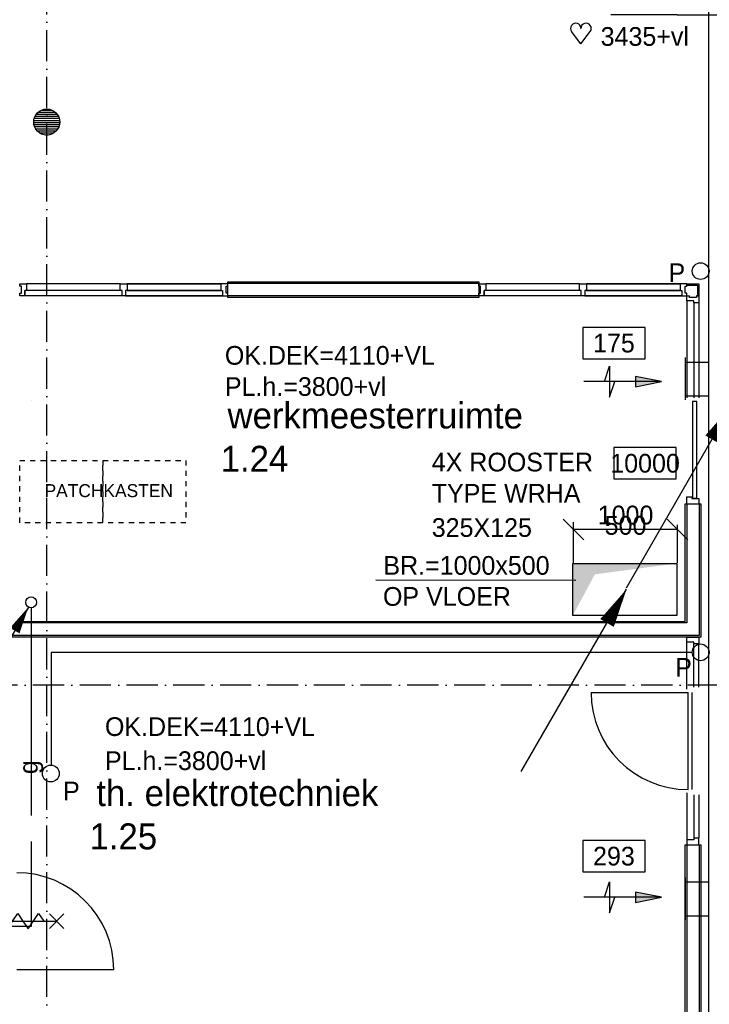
# Model space of a CAD drawing. Extents: x -41378 to 114803, y -24080 to 82188.
# Tile 60 of 137: x 16431 to 23066, y 57759 to 67233. Entities that reach past the tile are written whole.
import ezdxf
from ezdxf.enums import TextEntityAlignment as Align

# ---------------------------------------------------------------- set-up
doc = ezdxf.new("R2010")
doc.units = 0
doc.header["$LTSCALE"] = 50
for name, pattern in [('2322134', [45, 40, -5]), ('DASHDOT', [9, 6, -1.5, 0, -1.5]), ('HIDDEN', [2, 1, -1])]:
    doc.linetypes.add(name, pattern=pattern)
doc.layers.get('0').update_dxf_attribs({"linetype": 'CONTINUOUS'})
doc.layers.get('DEFPOINTS').update_dxf_attribs({"linetype": 'CONTINUOUS'})
for name, color, linetype in [('AL$1----_ALGEMEEN', 7, 'CONTINUOUS'), ('AL$7----_STRAMIEN', 1, 'DASHDOT'), ('AL22----_BINNENWAND', 7, 'CONTINUOUS'), ('AL28----_KONSTRUKTIE', 3, 'CONTINUOUS'), ('AL31----_BUITENKOZ', 7, 'CONTINUOUS'), ('AL32----_BINNENKOZ', 7, 'CONTINUOUS'), ('AL32----_DRAAIR', 7, 'CONTINUOUS'), ('AL32----_DRAAIRICHTING', 1, 'CONTINUOUS'), ('AL65----_BEVEILIGING', 7, 'CONTINUOUS'), ('ALXAA---_GEWBETON', 12, 'CONTINUOUS'), ('BL$4----', 7, 'CONTINUOUS'), ('BOUW', 8, 'CONTINUOUS'), ('WL$1----', 3, 'CONTINUOUS'), ('WL541---', 4, 'CONTINUOUS'), ('WL570---', 3, 'CONTINUOUS'), ('WL570---_RETOUR', 3, 'CONTINUOUS'), ('WL570---_TOEVOER', 3, 'CONTINUOUS'), ('WM541---', 1, 'CONTINUOUS'), ('WM5502--', 1, 'CONTINUOUS'), ('WM561---', 1, 'CONTINUOUS'), ('WM570---', 1, 'CONTINUOUS')]:
    doc.layers.add(name, color=color, linetype=linetype)
doc.layers.get('0').freeze()
doc.styles.add('BURO-018', font='BUROFONT.shx', dxfattribs={"height": 90})
doc.styles.add('BURO-025', font='BUROFONT.shx', dxfattribs={"height": 250})
doc.dimstyles.new('CEES', dxfattribs={"dimscale": 100, "dimtxt": 3, "dimasz": 3, "dimexe": 1, "dimexo": 1, "dimgap": 1.5, "dimtad": 0, "dimdec": 0, "dimzin": 0, "dimtxsty": 'BURO-018', "dimcen": -3, "dimdle": 1.25, "dimclrd": 1, "dimclre": 1, "dimclrt": 1, "dimazin": 3, "dimtfac": 0.75, "dimtdec": 0, "dimtofl": 0, "dimtmove": 0, "dimatfit": 3, "dimtvp": 1.5, "dimtolj": 1, "dimtzin": 0})

# ---------------------------------------------------------------- blocks, each defined once
blk = doc.blocks.new('LU-PIJL1')
at = {"color": 0, "linetype": 'CONTINUOUS'}
blk.add_line((0, 0), (10.125, 17.537), dxfattribs=at)
blk.add_lwpolyline([(10.125, 17.537, 0, 1.5, 0), (8.25, 14.289, 1.5, 1.5, 0)], format="xyseb", dxfattribs=at)
blk = doc.blocks.new('LU-ORND')
at = {"color": 0, "linetype": 'CONTINUOUS'}
for p, q in [((-3, 1.5), (-3, -1.5)), ((3, 1.5), (-3, 1.5)), ((3, -1.5), (3, 1.5)), ((-3, -1.5), (3, -1.5))]:
    blk.add_line(p, q, dxfattribs=at)
blk = doc.blocks.new('LU-1D-K-276')
at = {"color": 0, "linetype": 'CONTINUOUS'}
blk.add_line((-0.5, -315), (0.5, -315), dxfattribs=at)
blk = doc.blocks.new('LU-PIJL6')
at = {"color": 0, "linetype": 'CONTINUOUS'}
for p, q in [((-5, -1.5), (-5, 1.5)), ((-5, 1.5), (-4.5, 0)), ((0, 0), (-7.5, 0)), ((-5.5, 0), (-5, -1.5)), ((-2.5, -0.5), (-2.5, 0.5)), ((-2.5, 0.5), (0, 0)), ((0, 0), (-2.5, -0.5))]:
    blk.add_line(p, q, dxfattribs=at)
blk.add_solid([(-2.5, 0.5), (-2.5, -0.5), (0, 0)], dxfattribs=at)
blk = doc.blocks.new('*U124', base_point=(23372.6, 67279.3))
at = {"layer": 'WM570---', "linetype": 'CONTINUOUS'}
for p, q in [((23272.9, 67379), (23472.3, 67179.6)), ((22757.6, 67279.3), (22117.7, 67279.3)), ((22757.6, 67279.3), (23472.6, 67279.3))]:
    blk.add_line(p, q, dxfattribs=at)
at = {"layer": 'WM570---', "linetype": 'CONTINUOUS', "style": 'BURO-018'}
blk.add_text('%%c630', height=180, dxfattribs=at).set_placement((22657.6, 67329.3), align=Align.RIGHT)
blk = doc.blocks.new('LU-2D-K-145')
at = {"color": 0, "linetype": 'CONTINUOUS'}
for p, q in [((-0.5, 162.5), (0.5, 162.5)), ((-0.5, -162.5), (0.5, -162.5))]:
    blk.add_line(p, q, dxfattribs=at)
blk = doc.blocks.new('HART')
at = {"color": 1}
for q in [(-39.7, 52.4), (39.7, 52.4)]:
    blk.add_line((0, 0), q, dxfattribs=at)
for centre, start, end in [((-22.1, 65.7), 0, 217.1867), ((22.1, 65.7), 322.8133, 180)]:
    blk.add_arc(centre, 22.1, start, end, dxfattribs=at)
blk = doc.blocks.new('*D449')
at = {"color": 1, "linetype": 'BYBLOCK'}
for p, q in [((22257.1, 61293.3), (21131.5, 61293.3)), ((21231.5, 59088.9), (21231.5, 60993.3)), ((22257.1, 58788.9), (21131.5, 58788.9))]:
    blk.add_line(p, q, dxfattribs=at)
for points in [[(21181.5, 60993.3), (21281.5, 60993.3), (21231.5, 61293.3)], [(21181.5, 59088.9), (21281.5, 59088.9), (21231.5, 58788.9)]]:
    blk.add_solid(points, dxfattribs=at)
at = {"layer": 'DEFPOINTS', "color": 0, "linetype": 'BYBLOCK'}
for p in [(21231.5, 61293.3), (22357.1, 61293.3), (22357.1, 58788.9)]:
    blk.add_point(p, dxfattribs=at)
at = {"color": 1, "linetype": 'BYBLOCK', "insert": (20954.1, 60041.1), "char_height": 180, "attachment_point": 5, "rotation": 90, "style": 'BURO-018'}
blk.add_mtext('\\A1;2500', dxfattribs=at)
blk = doc.blocks.new('LU-2-KIZ')
at = {"color": 0, "linetype": 'CONTINUOUS'}
for p, q in [((-0.5, 0.5), (0.5, 0.5)), ((-0.5, -0.5), (-0.5, 0.5)), ((0.5, 0.5), (0.5, -0.5)), ((0.5, -0.5), (-0.5, -0.5))]:
    blk.add_line(p, q, dxfattribs=at)
for points in [[(-0.5, 0.5), (-0.2887, 0.2887), (0.5, 0.5)], [(-0.5, 0.5), (-0.2887, 0.2887), (-0.5, -0.5)]]:
    blk.add_solid(points, dxfattribs=at)
blk = doc.blocks.new('*U479', base_point=(21871.6, 61751.8))
at = {"layer": 'WM570---', "linetype": 'CONTINUOUS'}
for p, q in [((21971.3, 62351.5), (21771.9, 62152.1)), ((21871.6, 62251.8), (21871.6, 61251.8)), ((21971.3, 61351.5), (21771.9, 61152.1))]:
    blk.add_line(p, q, dxfattribs=at)
at = {"layer": 'WM570---', "linetype": 'CONTINUOUS', "style": 'BURO-018'}
for s, p in [('1000', (21821.6, 61751.8)), ('500', (21921.6, 61751.8))]:
    blk.add_text(s, height=180, rotation=90, dxfattribs=at).set_placement(p, align=Align.CENTER)
blk = doc.blocks.new('LDV4')
at = {"color": 0, "linetype": 'CONTINUOUS'}
for p, q in [((-0.25, -0.433), (-2.5, -4.33)), ((-4.5, -7.794), (-6.75, -11.691))]:
    blk.add_line(p, q, dxfattribs=at)
blk.add_lwpolyline([(-0.25, -0.433, 0, 1, 0), (-1.5, -2.598, 1, 1, 0)], format="xyseb", dxfattribs=at)
blk.add_circle((0, 0), 0.5, dxfattribs=at)
at = {"color": 0, "linetype": 'CONTINUOUS', "style": 'BURO-018'}
blk.add_attdef('LD_TEXT1', text='', height=1.8, dxfattribs=at).set_placement((-3.5, -6.062), align=Align.MIDDLE)
blk = doc.blocks.new('2322134-8')
at = {"layer": 'WM541---', "color": 0, "linetype": '2322134', "style": 'BURO-018'}
blk.add_text('g', height=180, rotation=90, dxfattribs=at).set_placement((16541, 60041.1), align=Align.MIDDLE)

msp = doc.modelspace()

# ---------------------------------------------------------------- linework, layer by layer
at = {"layer": 'AL$1----_ALGEMEEN', "color": 8}
msp.add_line((16541, 63568.7), (16541, 63568.7), dxfattribs=at)
at = {"layer": 'AL$1----_ALGEMEEN', "color": 8, "linetype": 'HIDDEN'}
for p, q in [((16431, 62393.3), (16431, 62993.3)), ((16431, 62993.3), (17231, 62993.3)), ((17231, 62393.3), (17231, 62993.3)), ((17231, 62993.3), (18031, 62993.3)), ((17231, 62993.3), (17231, 62393.3)), ((18031, 62993.3), (18031, 62393.3)), ((17231, 62393.3), (16431, 62393.3)), ((18031, 62393.3), (17231, 62393.3))]:
    msp.add_line(p, q, dxfattribs=at)
at = {"layer": 'AL$7----_STRAMIEN', "color": 1}
for p, q in [((16691, 41627.3), (16691, 80064.7)), ((51066.4, 60830.8), (15111.6, 60830.8))]:
    msp.add_line(p, q, dxfattribs=at)
at = {"layer": 'AL22----_BINNENWAND', "color": 8}
for p, q in [((18432.5, 64560.8), (18432.5, 64710.8)), ((18432.5, 64710.8), (20849.5, 64710.8)), ((20849.5, 64710.8), (20849.5, 64560.8)), ((20849.5, 64560.8), (18432.5, 64560.8)), ((22833, 61443.3), (22833, 62576.3)), ((22833, 62576.3), (22983, 62576.3)), ((22983, 62576.3), (22983, 61293.3)), ((16431, 61443.3), (22833, 61443.3)), ((22983, 61293.3), (16281, 61293.3)), ((22833, 52873), (22833, 59292.5)), ((22833, 59292.5), (22983, 59292.5)), ((22983, 59292.5), (22983, 52873))]:
    msp.add_line(p, q, dxfattribs=at)
at = {"layer": 'AL22----_BINNENWAND', "color": 8, "linetype": 'CONTINUOUS'}
for p, q in [((20849.5, 64695.8), (18432.5, 64695.8)), ((20849.5, 64575.8), (18432.5, 64575.8)), ((22848, 62576.3), (22848, 61428.3)), ((22968, 62576.3), (22968, 61308.3)), ((22848, 61428.3), (16416, 61428.3)), ((22968, 61308.3), (16296, 61308.3)), ((22848, 59292.5), (22848, 52873)), ((22968, 59292.5), (22968, 52873))]:
    msp.add_line(p, q, dxfattribs=at)
at = {"layer": 'AL28----_KONSTRUKTIE', "color": 8}
msp.add_circle((16691, 66248.3), 125, dxfattribs=at)
at = {"layer": 'AL31----_BUITENKOZ', "color": 8, "linetype": 'CONTINUOUS'}
for p, q in [((22945, 63558.3), (22904, 63558.3)), ((22904, 63558.3), (22904, 62628.3)), ((22945, 62628.3), (22945, 63558.3)), ((22904, 62628.3), (22945, 62628.3))]:
    msp.add_line(p, q, dxfattribs=at)
at = {"layer": 'AL32----_BINNENKOZ', "color": 8}
for p, q in [((16431, 64669.3), (16431, 64691.3)), ((16431, 64691.3), (16498, 64691.3)), ((16447, 64669.3), (16431, 64669.3)), ((16447, 64602.3), (16447, 64669.3)), ((16481, 64577.3), (16481, 64628.3)), ((16498, 64628.3), (16481, 64628.3)), ((16481, 64628.3), (16481, 64577.3)), ((17398.5, 64691.3), (16498, 64691.3)), ((16498, 64691.3), (16498, 64628.3)), ((17398.5, 64628.3), (16498, 64628.3)), ((17398.5, 64628.3), (17398.5, 64691.3)), ((17398.5, 64691.3), (17465.5, 64691.3)), ((17415.5, 64628.3), (17398.5, 64628.3)), ((17415.5, 64577.3), (17415.5, 64628.3)), ((17465.5, 64628.3), (17448.5, 64628.3)), ((17448.5, 64628.3), (17448.5, 64577.3)), ((17465.5, 64691.3), (17465.5, 64628.3)), ((17465.5, 64691.3), (18365.5, 64691.3)), ((18365.5, 64691.3), (17465.5, 64691.3)), ((17465.5, 64691.3), (18365.5, 64691.3)), ((18365.5, 64691.3), (17465.5, 64691.3)), ((17465.5, 64628.3), (18365.5, 64628.3)), ((18365.5, 64628.3), (17465.5, 64628.3)), ((18432.5, 64691.3), (18365.5, 64691.3)), ((18365.5, 64691.3), (18365.5, 64628.3)), ((18365.5, 64628.3), (18382.5, 64628.3)), ((18382.5, 64628.3), (18382.5, 64577.3)), ((18416.5, 64602.3), (18416.5, 64669.3)), ((18416.5, 64669.3), (18432.5, 64669.3)), ((18432.5, 64669.3), (18432.5, 64691.3)), ((20849.5, 64669.3), (20849.5, 64691.3)), ((20849.5, 64691.3), (20916.5, 64691.3)), ((20865.5, 64669.3), (20849.5, 64669.3)), ((20865.5, 64602.3), (20865.5, 64669.3)), ((20899.5, 64577.3), (20899.5, 64628.3)), ((20916.5, 64628.3), (20899.5, 64628.3)), ((20899.5, 64628.3), (20899.5, 64577.3)), ((20916.5, 64691.3), (20916.5, 64628.3)), ((21817, 64691.3), (20916.5, 64691.3)), ((21817, 64628.3), (20916.5, 64628.3)), ((21817, 64628.3), (21817, 64691.3)), ((21817, 64691.3), (21884, 64691.3)), ((21834, 64628.3), (21817, 64628.3)), ((21834, 64577.3), (21834, 64628.3)), ((21884, 64628.3), (21867, 64628.3)), ((21867, 64628.3), (21867, 64577.3)), ((21884, 64691.3), (22784, 64691.3)), ((22784, 64691.3), (21884, 64691.3)), ((21884, 64691.3), (22784, 64691.3)), ((22784, 64691.3), (21884, 64691.3)), ((21884, 64691.3), (21884, 64628.3)), ((21884, 64628.3), (22784, 64628.3)), ((22784, 64628.3), (21884, 64628.3)), ((22851, 64691.3), (22784, 64691.3)), ((22784, 64691.3), (22784, 64628.3)), ((22784, 64628.3), (22801, 64628.3)), ((22801, 64628.3), (22801, 64577.3)), ((22835, 64602.3), (22835, 64669.3)), ((22835, 64669.3), (22851, 64669.3)), ((22851, 64691.3), (22965, 64691.3)), ((22851, 64669.3), (22851, 64691.3)), ((22851, 64679.3), (22953, 64679.3)), ((22953, 64679.3), (22953, 64577.3)), ((22965, 64691.3), (22965, 64577.3)), ((16431, 64577.3), (16431, 64602.3)), ((16431, 64602.3), (16447, 64602.3)), ((16481, 64577.3), (16431, 64577.3)), ((17415.5, 64577.3), (16481, 64577.3)), ((17448.5, 64577.3), (17415.5, 64577.3)), ((17448.5, 64577.3), (18382.5, 64577.3)), ((18382.5, 64577.3), (17448.5, 64577.3)), ((18382.5, 64577.3), (18432.5, 64577.3)), ((18432.5, 64602.3), (18416.5, 64602.3)), ((18432.5, 64577.3), (18432.5, 64602.3)), ((20849.5, 64577.3), (20849.5, 64602.3)), ((20849.5, 64602.3), (20865.5, 64602.3)), ((20899.5, 64577.3), (20849.5, 64577.3)), ((21834, 64577.3), (20899.5, 64577.3)), ((21867, 64577.3), (21834, 64577.3)), ((21867, 64577.3), (22801, 64577.3)), ((22801, 64577.3), (21867, 64577.3)), ((22801, 64577.3), (22851, 64577.3)), ((22851, 64602.3), (22835, 64602.3)), ((22851, 64577.3), (22851, 64602.3)), ((22851, 64577.3), (22875, 64577.3)), ((22851, 64527.3), (22851, 64577.3)), ((22918, 64527.3), (22851, 64527.3)), ((22851, 64527.3), (22851, 63593.3)), ((22875, 64560.3), (22875, 64577.3)), ((22942, 64560.3), (22875, 64560.3)), ((22918, 64510.3), (22918, 64527.3)), ((22965, 64577.3), (22942, 64577.3)), ((22942, 64577.3), (22942, 64560.3)), ((22942, 64577.3), (22965, 64577.3)), ((22965, 64577.3), (22965, 64510.3)), ((22965, 64510.3), (22918, 64510.3)), ((22918, 64510.3), (22918, 63593.3)), ((22965, 64510.3), (22965, 63593.3)), ((22851, 62576.3), (22851, 62643.3)), ((22851, 62643.3), (22898, 62643.3)), ((22898, 62643.3), (22898, 62626.3)), ((22898, 62626.3), (22965, 62626.3)), ((22965, 62626.3), (22965, 62576.3)), ((22851, 62576.3), (22965, 62576.3)), ((22851, 61243.2), (22851, 61293.3)), ((22851, 61293.3), (22902, 61293.3)), ((22851, 61243.2), (22851, 61293.3)), ((22918, 61243.2), (22851, 61243.2)), ((22851, 60792.7), (22851, 61243)), ((22902, 61293.3), (22902, 61293.2)), ((22902, 61293.2), (22965, 61293.2)), ((22918, 61226.2), (22918, 61243.2)), ((22965, 61226.2), (22918, 61226.2)), ((22918, 60809.7), (22918, 61226)), ((22965, 61293.2), (22965, 61226.2)), ((22965, 60809.7), (22965, 61226)), ((22862, 59825.8), (22862, 60759.8)), ((22902, 59825.8), (22902, 60759.8)), ((22851, 59793), (22851, 59342.7)), ((22918, 59776), (22918, 59359.7)), ((22965, 59776), (22965, 59359.7)), ((22851, 59342.5), (22851, 59292.3)), ((22918, 59342.5), (22851, 59342.5)), ((22851, 59342.5), (22851, 59292.3)), ((22965, 59359.5), (22918, 59359.5)), ((22918, 59359.5), (22918, 59342.5)), ((22965, 59292.5), (22965, 59359.5)), ((22851, 59292.3), (22902, 59292.3)), ((22902, 59292.3), (22902, 59292.5)), ((22902, 59292.5), (22965, 59292.5))]:
    msp.add_line(p, q, dxfattribs=at)
at = {"layer": 'AL32----_DRAAIR', "color": 8}
msp.add_line((21928, 60759.8), (22862, 60759.8), dxfattribs=at)
msp.add_arc((22862, 60759.8), 934, 180, 270, dxfattribs=at)
at = {"layer": 'AL32----_DRAAIRICHTING', "color": 8}
msp.add_line((17336, 58092), (16402, 58092), dxfattribs=at)
msp.add_arc((16402, 58092), 934, 0, 90, dxfattribs=at)
at = {"layer": 'AL65----_BEVEILIGING', "color": 8, "linetype": 'CONTINUOUS'}
for points in [[(15937, 58559), (16787, 58559)], [(16262, 58559), (16312, 58484), (16412, 58634), (16462, 58559)], [(16462, 58559), (16512, 58484), (16612, 58634), (16662, 58559)], [(16717, 58489), (16857, 58629)], [(16717, 58629), (16857, 58489)]]:
    msp.add_lwpolyline(points, dxfattribs=at)
at = {"layer": 'ALXAA---_GEWBETON', "color": 8}
for p, q in [((16591.5, 66324.1), (16790.5, 66324.1)), ((16610.6, 66344.1), (16771.4, 66344.1)), ((16643.7, 66364.1), (16738.3, 66364.1)), ((16566.1, 66244.1), (16815.9, 66244.1)), ((16567, 66264.1), (16815, 66264.1)), ((16568.4, 66224.1), (16813.6, 66224.1)), ((16571.2, 66284.1), (16810.8, 66284.1)), ((16579.1, 66304.1), (16802.9, 66304.1)), ((16574.1, 66204.1), (16807.9, 66204.1)), ((16583.8, 66184.1), (16798.2, 66184.1)), ((16598.7, 66164.1), (16783.3, 66164.1)), ((16622.1, 66144.1), (16759.9, 66144.1)), ((16677.7, 66124.1), (16704.3, 66124.1))]:
    msp.add_line(p, q, dxfattribs=at)
at = {"layer": 'WL$1----'}
for centre in [(22982.4, 64814.2), (22982.4, 61146), (16730.3, 59979.9)]:
    msp.add_circle(centre, 80.8, dxfattribs=at)
at = {"layer": 'WL541---', "color": 3, "linetype": '2322134'}
for p, q in [((16541, 61574.8), (16541, 58507.3)), ((16541, 58507.3), (8306.8, 58507.3))]:
    msp.add_line(p, q, dxfattribs=at)
at = {"layer": 'WL570---_RETOUR', "color": 1}
msp.add_line((19857.8, 61842.3), (21783, 61840), dxfattribs=at)
at = {"layer": 'WL570---_TOEVOER'}
for p, q in [((22837.1, 63574), (22837.1, 63981.9)), ((22837.1, 58572.9), (22837.1, 58980.8))]:
    msp.add_line(p, q, dxfattribs=at)
at = {"layer": 'WM5502--', "color": 1}
for p, q in [((21758.2, 62007.8), (21758.2, 62398.5)), ((22758.2, 62007.8), (22758.2, 62373.6))]:
    msp.add_line(p, q, dxfattribs=at)
at = {"layer": 'WM561---', "color": 3}
for p, q in [((22901.7, 61146), (16733.4, 61146)), ((16733.4, 61146), (16733.4, 60059.3))]:
    msp.add_line(p, q, dxfattribs=at)

# ---------------------------------------------------------------- block references
at = {"layer": 'WL541---', "color": 2}
ref = msp.add_blockref('LDV4', (16541, 61627.3), dxfattribs=dict(at, xscale=105, yscale=105, zscale=105))
ref.add_attrib('LD_TEXT1', 'g', dxfattribs={"layer": '0', "color": 1, "linetype": 'CONTINUOUS', "height": 126, "style": 'BURO-018'}).set_placement((16173.5, 60990.8), align=Align.MIDDLE)
at = {"layer": 'WL570---_RETOUR', "xscale": -100, "yscale": 100, "zscale": 100, "rotation": 180}
msp.add_blockref('LU-PIJL6', (22607.1, 63750.5), dxfattribs=at)
at = {"layer": 'WL570---_RETOUR', "xscale": 100, "yscale": 100, "zscale": 100}
for p in [(22267.9, 61766.1), (21257, 59999.5)]:
    msp.add_blockref('LU-PIJL1', p, dxfattribs=at)
at = {"layer": 'WL570---_TOEVOER', "linetype": 'CONTINUOUS'}
for name, p, xscale, rotation in [('LU-1D-K-276', (23372.6, 60392.1), 19302.99816006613, 269.9999999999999), ('LU-2D-K-145', (22946.1, 63772.2), 217.8641169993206, 180), ('LU-2D-K-145', (22946.1, 58771.2), 217.8641169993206, 180)]:
    msp.add_blockref(name, p, dxfattribs=dict(at, xscale=xscale, rotation=rotation))
at = {"layer": 'WL570---_TOEVOER', "linetype": 'CONTINUOUS', "xscale": 1000, "yscale": 500, "zscale": 1000}
msp.add_blockref('LU-2-KIZ', (22253.2, 61751.8), dxfattribs=at)
at = {"layer": 'WL570---_TOEVOER', "xscale": -100, "yscale": 100, "zscale": 100, "rotation": 180}
msp.add_blockref('LU-PIJL6', (22607.1, 58788.9), dxfattribs=at)
at = {"layer": 'WM541---', "linetype": '2322134'}
msp.add_blockref('2322134-8', (0, 0), dxfattribs=at)
at = {"layer": 'WM570---'}
msp.add_blockref('*U124', (23372.6, 67279.3), dxfattribs=at)
at = {"layer": 'WM570---', "xscale": 2.25, "yscale": 2.25, "zscale": 2.25}
msp.add_blockref('HART', (21830.8, 67001.9), dxfattribs=at)
at = {"layer": 'WM570---', "color": 1}
ref = msp.add_blockref('LU-ORND', (22148.1, 64120.1), dxfattribs=dict(at, xscale=100, yscale=100, zscale=100))
ref.add_attrib('LU_TEXT1', '175', dxfattribs={"layer": '0', "color": 1, "linetype": 'CONTINUOUS', "height": 180, "style": 'BURO-018'}).set_placement((22148.1, 64120.1), align=Align.MIDDLE)
ref = msp.add_blockref('LU-ORND', (22447.8, 62965.4), dxfattribs=dict(at, xscale=100, yscale=100, zscale=100))
ref.add_attrib('LU_TEXT1', '10000', dxfattribs={"layer": '0', "color": 1, "linetype": 'CONTINUOUS', "height": 180, "style": 'BURO-018'}).set_placement((22447.8, 62965.4), align=Align.MIDDLE)
at = {"layer": 'WM570---', "rotation": 270}
msp.add_blockref('*U479', (22259.9, 62327.4), dxfattribs=at)
at = {"layer": 'WM570---', "color": 1}
ref = msp.add_blockref('LU-ORND', (22148.1, 59185.2), dxfattribs=dict(at, xscale=100, yscale=100, zscale=100))
ref.add_attrib('LU_TEXT1', '293', dxfattribs={"layer": '0', "color": 1, "linetype": 'CONTINUOUS', "height": 180, "style": 'BURO-018'}).set_placement((22148.1, 59185.2), align=Align.MIDDLE)

# ---------------------------------------------------------------- texts
at = {"layer": 'BL$4----', "color": 8, "style": 'BURO-025'}
msp.add_text('PATCHKASTEN', height=125, dxfattribs=at).set_placement((16670.2, 62639.1))
at = {"layer": 'BOUW', "color": 1, "style": 'BURO-018'}
for s, p in [('OK.DEK=4110+VL', (18405, 63913.5)), ('PL.h.=3800+vl', (18405, 63613.5)), ('OK.DEK=4110+VL', (17251.3, 60341.3)), ('PL.h.=3800+vl', (17251.3, 60013.4))]:
    msp.add_text(s, height=180, dxfattribs=at).set_placement(p)
at = {"layer": 'BOUW', "style": 'BURO-025'}
for s, p in [('werkmeesterruimte', (18430.3, 63299.9)), ('1.24', (18364.8, 62883.1)), ('th. elektrotechniek', (17168.3, 59666.7)), ('1.25', (17102.8, 59250))]:
    msp.add_text(s, height=250, dxfattribs=at).set_placement(p)
at = {"layer": 'WL$1----', "color": 1, "style": 'BURO-018'}
for p in [(22673, 64708.3), (22737.6, 60910.8), (16848.5, 59721.8)]:
    msp.add_text('P', height=180, dxfattribs=at).set_placement(p)
at = {"layer": 'WL570---', "color": 1, "style": 'BURO-018'}
for s, p in [('4X ROOSTER', (20395.6, 62886.6)), ('TYPE WRHA', (20395.6, 62586.6)), ('325X125', (20395.6, 62256.9))]:
    msp.add_text(s, height=180, dxfattribs=at).set_placement(p)
at = {"layer": 'WL570---_RETOUR', "color": 1, "style": 'BURO-018'}
msp.add_text('OP VLOER', height=180, dxfattribs=at).set_placement((19926.2, 61593.8))
at = {"layer": 'WM570---', "color": 1, "style": 'BURO-018'}
for s, p in [('3435+vl', (22020.3, 66981.8)), ('BR.=1000x500', (19930.1, 61892.3))]:
    msp.add_text(s, height=180, dxfattribs=at).set_placement(p)

# ---------------------------------------------------------------- dimensions: what is measured, and where the dimension line sits
at = {"layer": 'WL570---_TOEVOER'}
dim = msp.add_linear_dim(base=(21231.5, 61293.3), p1=(22357.1, 58788.9), p2=(22357.1, 61293.3), angle=90, text='2500', dimstyle='CEES', dxfattribs=at)
dim.commit()
dim.dimension.update_dxf_attribs({"geometry": '*D449', "text_midpoint": (20954.1, 60041.1)})

doc.saveas('drawing.dxf')
